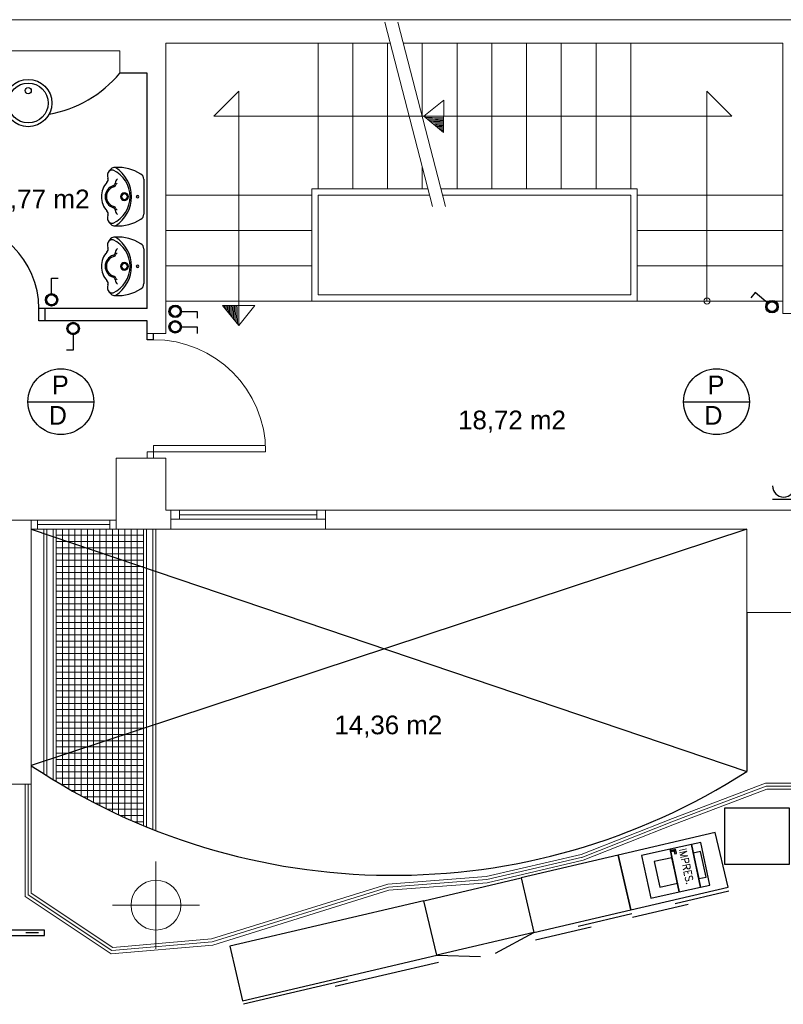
# Model space of a CAD drawing. Header units: metres. Extents: x -1 to 438, y -6 to 39.
# Tile 12 of 22: x 409.65 to 415.78, y 20.34 to 28.25. Entities that reach past the tile are written whole.
import ezdxf

# ---------------------------------------------------------------- set-up
doc = ezdxf.new("R2010")
doc.units = ezdxf.units.M
doc.linetypes.add('CONTINUA', pattern=[0])
for name, color, linetype, lineweight in [('INS P5  ELECTRICITAT ACTUAL', 7, 'CONTINUA', 25), ('P5 MOBLES ACTUAL', 7, 'CONTINUA', 25), ('P5 MURS ACTUAL', 7, 'CONTINUA', 25), ('P5 TEXT ACTUAL', 7, 'CONTINUA', 25)]:
    doc.layers.add(name, color=color, linetype=linetype, lineweight=lineweight)
doc.styles.add('ARIAL', font='arial.ttf')
doc.styles.add('Century Gothic', font='txt')
doc.styles.add('ROMANS', font='romans__.ttf')

# ---------------------------------------------------------------- blocks, each defined once
blk = doc.blocks.new('OBJETO_COMPLEJO_33')
at = {"layer": 'P5 MURS ACTUAL', "lineweight": 13, "transparency": 33554687}
for start, end in [(90, 270), (270, 90)]:
    blk.add_arc((415.167, 25.9895), 0.025, start, end, dxfattribs=at)

msp = doc.modelspace()

# ---------------------------------------------------------------- linework, layer by layer
at = {"layer": 'INS P5  ELECTRICITAT ACTUAL', "color": 180, "transparency": 33554687}
msp.add_line((415.693, 24.3995), (415.873, 24.3995), dxfattribs=at)
for points in [[(409.9093, 26.0396), (409.9093, 26.1746), (409.9633, 26.1746)], [(415.6586, 25.9707), (415.5556, 26.058), (415.5207, 26.0167)], [(410.9421, 25.9067), (411.0771, 25.9067), (411.0771, 25.8527)], [(410.9421, 25.7827), (411.0771, 25.7827), (411.0771, 25.7287)], [(410.0833, 25.7291), (410.0833, 25.5941), (410.0293, 25.5941)]]:
    msp.add_lwpolyline(points, dxfattribs=at)
for centre, radius in [((409.9095, 25.999), 0.0501), ((409.9095, 25.999), 0.0397), ((410.9016, 25.9065), 0.0501), ((410.9016, 25.9065), 0.0397), ((415.6894, 25.9444), 0.0501), ((415.6894, 25.9444), 0.0397), ((410.0831, 25.7696), 0.0501), ((410.0831, 25.7696), 0.0397), ((410.9016, 25.7825), 0.0501), ((410.9016, 25.7825), 0.0397)]:
    msp.add_circle(centre, radius, dxfattribs=at)
for centre, radius, start, end in [((409.9095, 25.999), 0.045, 0, 180), ((409.9095, 25.999), 0.045, 180, 0), ((410.9016, 25.9065), 0.045, 90, 270), ((410.9016, 25.9065), 0.045, 270, 90), ((415.6894, 25.9444), 0.045, 49.74844, 229.74844), ((415.6894, 25.9444), 0.045, 229.74844, 49.74844), ((410.0831, 25.7696), 0.045, 0, 180), ((410.9016, 25.7825), 0.045, 90, 270), ((410.9016, 25.7825), 0.045, 270, 90), ((410.0831, 25.7696), 0.045, 180, 0), ((415.783, 24.5049), 0.09, 180, 0)]:
    msp.add_arc(centre, radius, start, end, dxfattribs=at)
at = {"layer": 'P5 MOBLES ACTUAL', "transparency": 33554687}
for p, q in [((414.9124, 21.154), (415.3436, 21.2549)), ((414.5714, 21.0434), (415.0166, 21.1476)), ((414.1334, 20.9717), (414.5646, 21.0726)), ((413.7925, 20.8611), (414.2376, 20.9653))]:
    msp.add_line(p, q, dxfattribs=at)
at = {"layer": 'P5 MOBLES ACTUAL', "color": 180, "transparency": 33554687}
for p, q in [((409.8037, 20.9168), (409.7037, 20.9168)), ((413.4702, 20.7543), (413.7788, 20.9196)), ((412.9999, 20.7373), (413.3497, 20.7261))]:
    msp.add_line(p, q, dxfattribs=at)
at = {"layer": 'P5 MOBLES ACTUAL', "linetype": 'CONTINUA', "transparency": 33554687}
for p, q in [((413.0135, 20.6789), (412.1859, 20.4852)), ((412.2836, 20.5389), (411.4488, 20.3435))]:
    msp.add_line(p, q, dxfattribs=at)
at = {"layer": 'P5 MOBLES ACTUAL', "transparency": 33554687}
for points in [[(415.3095, 21.4695), (415.8295, 21.4695), (415.8295, 21.9195), (415.3095, 21.9195), (415.3095, 21.4695)], [(414.5578, 21.1018), (415.3367, 21.2841), (415.2342, 21.7223), (414.4552, 21.54), (414.5578, 21.1018)], [(414.8713, 21.5888), (414.6417, 21.539), (414.716, 21.1969), (414.9455, 21.2467), (414.8713, 21.5888)], [(415.0424, 21.6259), (414.8713, 21.5888), (414.9455, 21.2467), (415.1166, 21.2839), (415.0424, 21.6259)], [(414.8821, 21.5799), (414.8841, 21.5709), (414.889, 21.572), (414.8871, 21.5809), (414.8821, 21.5799)], [(414.8919, 21.582), (414.8939, 21.5731), (414.8988, 21.5741), (414.8968, 21.5831), (414.8919, 21.582)], [(414.9017, 21.5841), (414.9036, 21.5752), (414.9085, 21.5762), (414.9066, 21.5852), (414.9017, 21.5841)], [(414.9115, 21.5862), (414.9134, 21.5773), (414.9183, 21.5784), (414.9164, 21.5873), (414.9115, 21.5862)], [(415.0424, 21.6259), (415.1166, 21.2839), (415.1917, 21.3002), (415.1175, 21.6422), (415.0424, 21.6259)], [(413.7788, 20.9196), (414.5578, 21.1018), (414.4552, 21.54), (413.6763, 21.3577), (413.7788, 20.9196)], [(414.8861, 21.5204), (414.7445, 21.4897), (414.7891, 21.2844), (414.9307, 21.3152), (414.8861, 21.5204)], [(414.9051, 21.5704), (414.9094, 21.5503), (414.9238, 21.5534), (414.9194, 21.5736), (414.9051, 21.5704)], [(415.1159, 21.5702), (415.0573, 21.5575), (415.1018, 21.3523), (415.1604, 21.365), (415.1159, 21.5702)]]:
    msp.add_lwpolyline(points, close=True, dxfattribs=at)
at = {"layer": 'P5 MOBLES ACTUAL', "color": 180, "transparency": 33554687}
for points in [[(412.8973, 21.1754), (413.6763, 21.3577), (413.7788, 20.9196), (412.9999, 20.7373), (412.8973, 21.1754)], [(409.8537, 20.9383), (408.4537, 20.9383), (408.4537, 20.8953), (409.8537, 20.8953), (409.8537, 20.9383)]]:
    msp.add_lwpolyline(points, close=True, dxfattribs=at)
at = {"layer": 'P5 MOBLES ACTUAL', "linetype": 'CONTINUA', "transparency": 33554687}
msp.add_lwpolyline([(412.8973, 21.1754), (411.3394, 20.8109), (411.4419, 20.3727), (412.9999, 20.7373), (412.8973, 21.1754)], close=True, dxfattribs=at)
at = {"layer": 'P5 MURS ACTUAL', "lineweight": 13, "transparency": 33554687}
for p, q in [((400.7337, 28.2485), (427.4838, 28.2485)), ((410.457, 27.9995), (408.987, 27.9995)), ((410.457, 27.8195), (410.457, 27.9995)), ((410.827, 25.7295), (410.827, 28.0595)), ((412.628, 28.0595), (410.827, 28.0595)), ((412.047, 26.8895), (412.047, 28.0595)), ((412.3259, 26.8895), (412.3259, 28.0595)), ((412.6048, 26.8895), (412.6048, 28.0595)), ((415.777, 28.0595), (412.7313, 28.0595)), ((412.8837, 27.4702), (412.8837, 28.0595)), ((413.1625, 26.8895), (413.1625, 28.0595)), ((413.4414, 26.8895), (413.4414, 28.0595)), ((413.7203, 26.8895), (413.7203, 28.0595)), ((413.9992, 26.8895), (413.9992, 28.0595)), ((414.2781, 26.8895), (414.2781, 28.0595)), ((414.557, 26.8895), (414.557, 28.0595)), ((415.777, 25.8895), (415.777, 28.0595)), ((411.2108, 27.4745), (411.4108, 27.6745)), ((411.4108, 25.7946), (411.4108, 27.6745)), ((415.167, 25.9895), (415.167, 27.6745)), ((415.167, 27.6745), (415.367, 27.4745)), ((413.057, 27.6032), (413.055, 27.3433)), ((411.2108, 27.4745), (415.367, 27.4745)), ((412.8837, 26.8895), (412.8837, 27.0708)), ((411.997, 25.9895), (411.997, 26.8895)), ((412.9306, 26.8895), (411.997, 26.8895)), ((414.607, 26.8895), (413.0338, 26.8895)), ((414.607, 25.9895), (414.607, 26.8895)), ((410.827, 26.8395), (411.997, 26.8395)), ((412.047, 26.0395), (412.047, 26.8395)), ((412.9435, 26.8395), (412.047, 26.8395)), ((414.557, 26.8395), (413.0468, 26.8395)), ((414.557, 26.0395), (414.557, 26.8395)), ((415.777, 26.8395), (414.607, 26.8395)), ((410.827, 26.5561), (411.997, 26.5561)), ((415.777, 26.5561), (414.607, 26.5561)), ((410.827, 26.2728), (411.997, 26.2728)), ((415.777, 26.2728), (414.607, 26.2728)), ((412.047, 26.0395), (414.557, 26.0395)), ((410.827, 25.9895), (415.777, 25.9895)), ((411.5407, 25.9546), (411.2809, 25.9527)), ((416.077, 25.8895), (415.777, 25.8895)), ((410.827, 25.7295), (410.677, 25.7295)), ((410.727, 24.7295), (410.727, 24.8295)), ((411.627, 24.8295), (410.727, 24.8295)), ((411.627, 24.7795), (410.677, 24.7795)), ((410.677, 24.7295), (410.677, 24.7795)), ((410.427, 24.1595), (410.427, 24.7295)), ((410.827, 24.7295), (410.427, 24.7295)), ((410.827, 24.3095), (410.827, 24.7295)), ((410.867, 24.3095), (410.827, 24.3095)), ((410.867, 24.1595), (410.867, 24.3095)), ((412.107, 24.3095), (410.867, 24.3095)), ((410.937, 24.2395), (410.937, 24.3095)), ((410.937, 24.2745), (412.037, 24.2745)), ((412.037, 24.2395), (412.037, 24.3095)), ((417.147, 24.3095), (412.107, 24.3095)), ((412.107, 24.1595), (412.107, 24.3095)), ((409.747, 24.2295), (409.477, 24.2295)), ((409.747, 22.1096), (409.747, 24.2295)), ((409.747, 24.2295), (410.427, 24.2295)), ((409.797, 24.1595), (409.797, 24.2295)), ((409.797, 24.1945), (410.377, 24.1945)), ((410.377, 24.1595), (410.377, 24.2295)), ((412.107, 24.2395), (410.867, 24.2395)), ((410.427, 24.1595), (409.747, 24.1595)), ((409.847, 22.1944), (409.847, 24.1595)), ((409.872, 22.1786), (409.872, 24.1595)), ((409.922, 22.1476), (409.922, 24.1595)), ((409.947, 22.1324), (409.947, 24.1595)), ((409.997, 22.1026), (409.997, 24.1595)), ((410.047, 22.0736), (410.047, 24.1595)), ((410.097, 22.0452), (410.097, 24.1595)), ((410.147, 22.0176), (410.147, 24.1595)), ((410.197, 21.9907), (410.197, 24.1595)), ((410.247, 21.9645), (410.247, 24.1595)), ((410.297, 21.939), (410.297, 24.1595)), ((410.347, 21.9141), (410.347, 24.1595)), ((410.397, 21.8899), (410.397, 24.1595)), ((410.867, 24.1595), (410.427, 24.1595)), ((410.447, 21.8664), (410.447, 24.1595)), ((410.497, 21.8435), (410.497, 24.1595)), ((410.547, 21.8212), (410.547, 24.1595)), ((410.597, 21.7995), (410.597, 24.1595)), ((410.647, 21.7785), (410.647, 24.1595)), ((410.672, 21.7682), (410.672, 24.1595)), ((410.722, 21.7481), (410.722, 24.1595)), ((410.747, 21.7382), (410.747, 24.1595)), ((410.867, 24.1595), (412.107, 24.1595)), ((415.487, 24.1595), (412.107, 24.1595)), ((415.487, 23.4895), (415.487, 24.1595)), ((410.647, 24.1095), (409.947, 24.1095)), ((410.647, 24.0595), (409.947, 24.0595)), ((410.647, 24.0095), (409.947, 24.0095)), ((410.647, 23.9595), (409.947, 23.9595)), ((410.647, 23.9095), (409.947, 23.9095)), ((410.647, 23.8595), (409.947, 23.8595)), ((410.647, 23.8095), (409.947, 23.8095)), ((410.647, 23.7595), (409.947, 23.7595)), ((410.647, 23.7095), (409.947, 23.7095)), ((410.647, 23.6595), (409.947, 23.6595)), ((410.647, 23.6095), (409.947, 23.6095)), ((410.647, 23.5595), (409.947, 23.5595)), ((410.647, 23.5095), (409.947, 23.5095)), ((415.487, 23.4895), (417.447, 23.4895)), ((410.647, 23.4595), (409.947, 23.4595)), ((410.647, 23.4095), (409.947, 23.4095)), ((410.647, 23.3595), (409.947, 23.3595)), ((410.647, 23.3095), (409.947, 23.3095)), ((410.647, 23.2595), (409.947, 23.2595)), ((410.647, 23.2095), (409.947, 23.2095)), ((410.647, 23.1595), (409.947, 23.1595)), ((410.647, 23.1095), (409.947, 23.1095)), ((410.647, 23.0595), (409.947, 23.0595)), ((410.647, 23.0095), (409.947, 23.0095)), ((410.647, 22.9595), (409.947, 22.9595)), ((410.647, 22.9095), (409.947, 22.9095)), ((410.647, 22.8595), (409.947, 22.8595)), ((410.647, 22.8095), (409.947, 22.8095)), ((410.647, 22.7595), (409.947, 22.7595)), ((410.647, 22.7095), (409.947, 22.7095)), ((410.647, 22.6595), (409.947, 22.6595)), ((410.647, 22.6095), (409.947, 22.6095)), ((410.647, 22.5595), (409.947, 22.5595)), ((410.647, 22.5095), (409.947, 22.5095)), ((410.647, 22.4595), (409.947, 22.4595)), ((410.647, 22.4095), (409.947, 22.4095)), ((410.647, 22.3595), (409.947, 22.3595)), ((410.647, 22.3095), (409.947, 22.3095)), ((410.647, 22.2595), (409.947, 22.2595)), ((410.647, 22.2095), (409.947, 22.2095)), ((410.647, 22.1595), (409.947, 22.1595)), ((409.5908, 22.1096), (409.747, 22.1096)), ((409.697, 22.1096), (409.697, 21.2096)), ((409.722, 22.1096), (409.722, 21.223)), ((409.747, 22.1096), (409.747, 21.2364)), ((410.647, 22.1095), (409.9854, 22.1095)), ((410.647, 22.0595), (410.0717, 22.0595)), ((414.8905, 21.8362), (415.6378, 22.1195)), ((414.8994, 21.8128), (415.6424, 22.0945)), ((414.9083, 21.7895), (415.647, 22.0695)), ((415.6378, 22.1195), (417.017, 22.1195)), ((415.6424, 22.0945), (416.967, 22.0945)), ((415.647, 22.0695), (417.017, 22.0695)), ((410.647, 22.0095), (410.162, 22.0095)), ((410.647, 21.9595), (410.2568, 21.9595)), ((410.647, 21.9095), (410.3565, 21.9095)), ((410.647, 21.8595), (410.4619, 21.8595)), ((414.8899, 21.836), (414.1585, 21.5473)), ((410.647, 21.8095), (410.5739, 21.8095)), ((414.8991, 21.8127), (414.1642, 21.5227)), ((414.9083, 21.7895), (414.1734, 21.4995)), ((414.1585, 21.5473), (413.3966, 21.369)), ((414.1677, 21.5238), (413.4004, 21.3442)), ((414.1734, 21.4995), (413.4042, 21.3195)), ((413.3966, 21.369), (412.607, 21.3089)), ((413.4004, 21.3442), (412.6118, 21.2842)), ((412.607, 21.3089), (411.1937, 20.8688)), ((412.6118, 21.2842), (411.1986, 20.8441)), ((413.4042, 21.3195), (412.6165, 21.2595)), ((409.697, 21.2096), (410.3864, 20.7495)), ((409.722, 21.223), (410.393, 20.7751)), ((409.747, 21.2364), (410.3996, 20.8008)), ((412.6165, 21.2595), (411.2034, 20.8195)), ((411.2034, 20.8195), (410.3864, 20.7495)), ((411.1986, 20.8441), (410.393, 20.7751)), ((411.1937, 20.8688), (410.3996, 20.8008))]:
    msp.add_line(p, q, dxfattribs=at)
at = {"layer": 'P5 MURS ACTUAL', "linetype": 'CONTINUA', "lineweight": 13, "transparency": 33554687}
for p, q in [((412.9668, 26.7495), (412.5843, 28.2285)), ((413.0701, 26.7495), (412.6876, 28.2285)), ((412.8955, 27.4745), (413.057, 27.6032)), ((412.8955, 27.4745), (413.055, 27.3433)), ((411.412, 25.7932), (411.2809, 25.9527)), ((411.412, 25.7932), (411.5407, 25.9546))]:
    msp.add_line(p, q, dxfattribs=at)
at = {"layer": 'P5 MURS ACTUAL', "color": 180, "linetype": 'CONTINUA', "transparency": 33554687}
for p, q in [((410.677, 27.8195), (410.457, 27.8195)), ((410.677, 25.9295), (410.677, 27.8195)), ((409.807, 25.8295), (409.807, 25.9295)), ((409.857, 25.9295), (409.807, 25.9295)), ((410.677, 25.9295), (409.857, 25.9295)), ((409.857, 25.8295), (409.857, 25.9295)), ((409.857, 25.8295), (409.807, 25.8295)), ((410.677, 25.8295), (409.857, 25.8295)), ((410.677, 25.7295), (410.677, 25.8295)), ((410.677, 25.6795), (410.677, 25.7295)), ((410.727, 25.6795), (410.727, 25.7295)), ((410.727, 25.6795), (410.677, 25.6795)), ((409.747, 24.1595), (415.487, 22.2138)), ((415.487, 24.1595), (409.747, 22.2595))]:
    msp.add_line(p, q, dxfattribs=at)
at = {"layer": 'P5 MURS ACTUAL', "color": 180, "transparency": 33554687}
for p, q in [((410.6494, 26.9668), (410.6494, 26.8276)), ((410.6494, 26.8276), (410.6494, 26.6883)), ((410.6494, 26.4077), (410.6494, 26.2685)), ((410.6494, 26.2685), (410.6494, 26.1293)), ((415.487, 23.4895), (415.487, 22.2138))]:
    msp.add_line(p, q, dxfattribs=at)
at = {"layer": 'P5 MURS ACTUAL', "color": 7, "linetype": 'CONTINUA', "lineweight": 25, "transparency": 33554687}
for p, q in [((409.7198, 25.1815), (410.2478, 25.1815)), ((414.9798, 25.1815), (415.5078, 25.1815))]:
    msp.add_line(p, q, dxfattribs=at)
at = {"layer": 'P5 MURS ACTUAL', "color": 180, "linetype": 'CONTINUA', "lineweight": 13, "transparency": 33554687}
for p, q in [((410.747, 20.7895), (410.747, 21.4895)), ((410.397, 21.1395), (411.097, 21.1395))]:
    msp.add_line(p, q, dxfattribs=at)
at = {"layer": 'P5 MURS ACTUAL', "color": 180, "transparency": 33554687}
for centre, radius in [((409.722, 27.5795), 0.19), ((409.722, 27.5795), 0.16), ((409.722, 27.6795), 0.025)]:
    msp.add_circle(centre, radius, dxfattribs=at)
at = {"layer": 'P5 MURS ACTUAL', "color": 7, "linetype": 'CONTINUA', "lineweight": 25, "transparency": 33554687}
for centre in [(409.9838, 25.1815), (415.2438, 25.1815)]:
    msp.add_circle(centre, 0.264, dxfattribs=at)
at = {"layer": 'P5 MURS ACTUAL', "lineweight": 13, "transparency": 33554687}
msp.add_circle((410.747, 21.1395), 0.2, dxfattribs=at)
at = {"layer": 'P5 MURS ACTUAL', "color": 180, "linetype": 'CONTINUA', "transparency": 33554687}
for centre, radius, start, end in [((409.722, 28.4293), 0.955, 280.07356, 320.31899), ((409.107, 25.9295), 0.7, 0, 90)]:
    msp.add_arc(centre, radius, start, end, dxfattribs=at)
at = {"layer": 'P5 MURS ACTUAL', "lineweight": 13, "transparency": 33554687}
for centre, radius, start, end in [((413.2349, 35.5967), 8.1393, 267.70046, 268.73965), ((413.2349, 35.5967), 8.1493, 267.79325, 268.74067), ((413.2349, 35.5967), 8.1593, 267.88561, 268.7417), ((413.2349, 35.5967), 8.1693, 267.97755, 268.74272), ((413.2349, 35.5967), 8.1793, 268.06907, 268.74373), ((413.2349, 35.5967), 8.1893, 268.16019, 268.74475), ((413.2349, 35.5967), 8.1993, 268.25089, 268.74576), ((413.2349, 35.5967), 8.2093, 268.34119, 268.74677), ((413.2349, 35.5967), 8.2193, 268.43108, 268.74777), ((413.2349, 35.5967), 8.2293, 268.52057, 268.74878), ((413.2349, 35.5967), 8.2393, 268.60967, 268.74978), ((413.2349, 35.5967), 8.2493, 268.69838, 268.75078), ((419.5342, 26.1326), 8.2493, 181.24922, 181.30162), ((419.5342, 26.1326), 8.2393, 181.25022, 181.39033), ((419.5342, 26.1326), 8.2293, 181.25122, 181.47943), ((419.5342, 26.1326), 8.2193, 181.25223, 181.56892), ((419.5342, 26.1326), 8.2093, 181.25323, 181.65881), ((419.5342, 26.1326), 8.1993, 181.25424, 181.74911), ((419.5342, 26.1326), 8.1893, 181.25525, 181.83981), ((419.5342, 26.1326), 8.1793, 181.25627, 181.93093), ((419.5342, 26.1326), 8.1693, 181.25728, 182.02245), ((419.5342, 26.1326), 8.1593, 181.2583, 182.11439), ((419.5342, 26.1326), 8.1493, 181.25933, 182.20675), ((419.5342, 26.1326), 8.1393, 181.26035, 182.29954), ((410.727, 24.7795), 0.9, 0, 90)]:
    msp.add_arc(centre, radius, start, end, dxfattribs=at)
at = {"layer": 'P5 MURS ACTUAL', "color": 180, "transparency": 33554687}
for centre, radius, start, end in [((410.4234, 26.9972), 0.0654, 90, 198.20025), ((410.3932, 27.0076), 0.0335, 71.20252, 158.79585), ((410.3083, 26.8288), 0.2312, 359.68579, 65.54639), ((410.4382, 26.708), 0.3549, 58.09334, 92.39567), ((410.2697, 26.8282), 0.2803, 359.87548, 56.74956), ((410.328, 26.9658), 0.035, 317.60069, 18.20025), ((410.4652, 26.9349), 0.0451, 127.50153, 177.72034), ((410.5994, 26.9668), 0.05, 0, 58.09334), ((410.4794, 26.8276), 0.17, 137.60069, 180), ((410.4323, 26.8269), 0.093, 106.73145, 179.56605), ((410.4323, 26.8269), 0.083, 106.73145, 179.56605), ((410.3959, 26.9382), 0.0242, 293.26048, 356.42281), ((410.3959, 26.9382), 0.0342, 293.26048, 330.83448), ((410.4399, 26.9203), 0.0141, 109.02654, 175.04201), ((410.4794, 26.8276), 0.17, 180, 222.39931), ((410.4323, 26.8283), 0.093, 180.43395, 253.26855), ((410.4323, 26.8283), 0.083, 180.43395, 253.26855), ((410.3083, 26.8263), 0.2312, 294.45361, 0.31421), ((410.2697, 26.827), 0.2803, 303.25044, 0.12452), ((410.4944, 26.8276), 0.0312, 0, 180), ((410.4944, 26.8276), 0.0312, 180, 0), ((410.4944, 26.8276), 0.023, 0, 180), ((410.4944, 26.8276), 0.023, 180, 0), ((410.5994, 26.8276), 0.0102, 0, 180), ((410.5994, 26.8276), 0.0102, 180, 0), ((410.3959, 26.7169), 0.0242, 3.57719, 66.73952), ((410.3959, 26.7169), 0.0342, 29.16552, 66.73952), ((410.4399, 26.7348), 0.0141, 184.95799, 250.97346), ((410.328, 26.6893), 0.035, 341.79975, 42.39931), ((410.4234, 26.658), 0.0654, 161.79975, 270), ((410.4652, 26.7202), 0.0451, 182.27966, 232.49847), ((410.4382, 26.9472), 0.3549, 267.60433, 301.90666), ((410.5994, 26.6883), 0.05, 301.90666, 0), ((410.3932, 26.6475), 0.0335, 201.20415, 288.79748), ((410.4234, 26.4381), 0.0654, 90, 198.20025), ((410.3932, 26.4485), 0.0335, 71.20252, 158.79585), ((410.4382, 26.1489), 0.3549, 58.09334, 92.39567), ((410.2697, 26.2691), 0.2803, 359.87548, 56.74956), ((410.328, 26.4067), 0.035, 317.60069, 18.20025), ((410.3083, 26.2698), 0.2312, 359.68579, 65.54639), ((410.4652, 26.3758), 0.0451, 127.50153, 177.72034), ((410.5994, 26.4077), 0.05, 0, 58.09334), ((410.4794, 26.2685), 0.17, 137.60069, 180), ((410.4323, 26.2678), 0.093, 106.73145, 179.56605), ((410.4323, 26.2678), 0.083, 106.73145, 179.56605), ((410.3959, 26.3791), 0.0242, 293.26048, 356.42281), ((410.3959, 26.3791), 0.0342, 293.26048, 330.83448), ((410.4399, 26.3612), 0.0141, 109.02654, 175.04201), ((410.4794, 26.2685), 0.17, 180, 222.39931), ((410.4323, 26.2692), 0.093, 180.43395, 253.26855), ((410.4323, 26.2692), 0.083, 180.43395, 253.26855), ((410.3083, 26.2672), 0.2312, 294.45361, 0.31421), ((410.2697, 26.2679), 0.2803, 303.25044, 0.12452), ((410.4944, 26.2685), 0.0312, 0, 180), ((410.4944, 26.2685), 0.0312, 180, 0), ((410.4944, 26.2685), 0.023, 0, 180), ((410.4944, 26.2685), 0.023, 180, 0), ((410.5994, 26.2685), 0.0102, 0, 180), ((410.5994, 26.2685), 0.0102, 180, 0), ((410.3959, 26.1579), 0.0242, 3.57719, 66.73952), ((410.3959, 26.1579), 0.0342, 29.16552, 66.73952), ((410.4399, 26.1758), 0.0141, 184.95799, 250.97346), ((410.328, 26.1303), 0.035, 341.79975, 42.39931), ((410.4234, 26.0989), 0.0654, 161.79975, 270), ((410.4652, 26.1612), 0.0451, 182.27966, 232.49847), ((410.4382, 26.3881), 0.3549, 267.60433, 301.90666), ((410.5994, 26.1293), 0.05, 301.90666, 0), ((410.3932, 26.0885), 0.0335, 201.20415, 288.79748), ((412.6518, 26.6124), 5.2332, 236.28434, 302.80462)]:
    msp.add_arc(centre, radius, start, end, dxfattribs=at)

# ---------------------------------------------------------------- block references
at = {"layer": 'P5 MURS ACTUAL', "lineweight": 13, "transparency": 33554687}
msp.add_blockref('OBJETO_COMPLEJO_33', (0, 0), dxfattribs=at)

# ---------------------------------------------------------------- texts
at = {"layer": 'P5 MOBLES ACTUAL', "transparency": 33554687, "insert": (414.9729, 21.4443), "char_height": 0.06, "width": 0.37477, "attachment_point": 8, "rotation": 282.24147, "style": 'ROMANS'}
msp.add_mtext('\\W0.93;IMPRES.', dxfattribs=at)
at = {"layer": 'P5 MURS ACTUAL', "color": 7, "linetype": 'CONTINUA', "lineweight": 25, "transparency": 33554687, "char_height": 0.15, "attachment_point": 7, "style": 'Century Gothic'}
for s, insert, width in [('P', (409.9136, 25.2413), 0.1975), ('P', (415.1736, 25.2413), 0.1975), ('D', (409.8873, 24.9969), 0.23), ('D', (415.1473, 24.9969), 0.23)]:
    msp.add_mtext(s, dxfattribs=dict(at, insert=insert, width=width))
at = {"layer": 'P5 TEXT ACTUAL', "transparency": 33554687, "char_height": 0.15, "attachment_point": 8, "style": 'ARIAL'}
for s, insert, width in [('\\W1.00;5,77 m2', (409.8359, 26.7062), 0.835058), ('\\W0.99;18,72 m2', (413.6034, 24.9322), 0.951662), ('\\W0.99;14,36 m2', (412.6113, 22.4836), 0.951662)]:
    msp.add_mtext(s, dxfattribs=dict(at, insert=insert, width=width))

doc.saveas('drawing.dxf')
